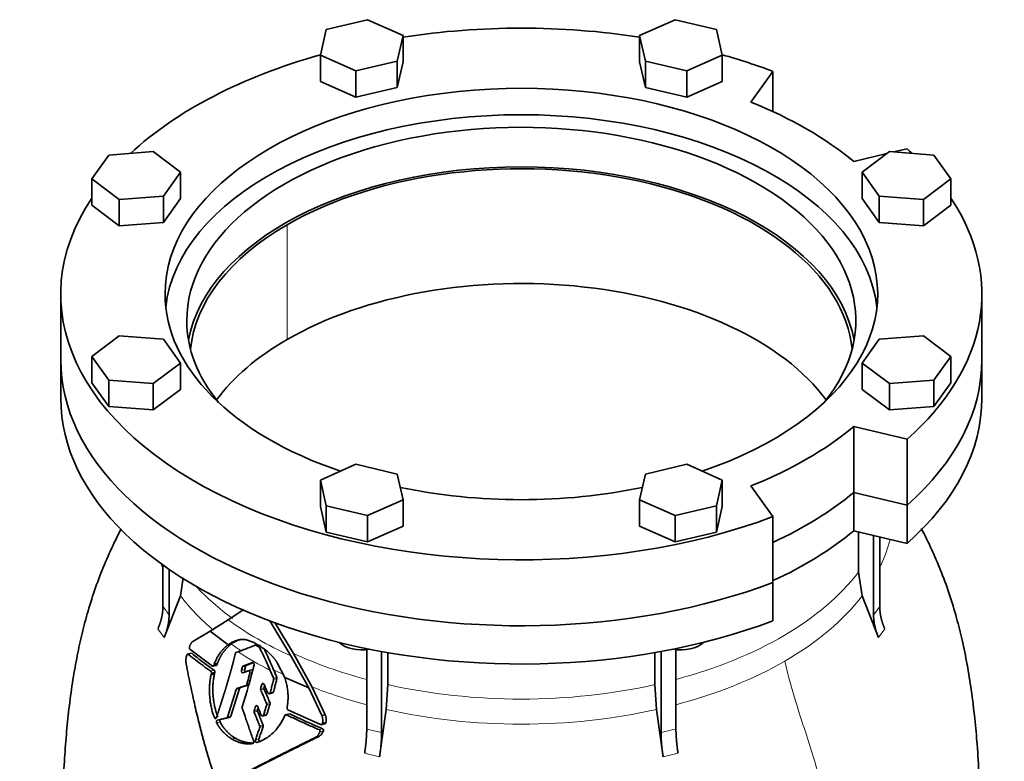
# Model space of a CAD drawing. Header units: millimetres. Extents: x 321 to 1213, y -1919 to 1672.
# Tile 10 of 29: x 908 to 1213, y -732 to -502. Entities that reach past the tile are written whole.
import ezdxf

# ---------------------------------------------------------------- set-up
doc = ezdxf.new("R2010")
doc.units = ezdxf.units.MM
doc.layers.add('VSI344-454_FLANG', color=7, linetype='Continuous')
doc.layers.add('VSI344-454_TESTA', color=7, linetype='Continuous')

# ---------------------------------------------------------------- blocks, each defined once
blk = doc.blocks.new('SE4')
at = {"layer": 'VSI344-454_FLANG', "color": 7, "linetype": 'Continuous', "lineweight": 35}
for p, q in [((1015.93, -502.03), (1003.13, -505.09)), ((1026.92, -506.9), (1015.93, -502.03)), ((1111.04, -502.03), (1100.05, -506.9)), ((1123.84, -505.09), (1111.04, -502.03)), ((1003.13, -505.09), (1001.32, -513.02)), ((1125.65, -513.02), (1123.84, -505.09)), ((1025.11, -514.83), (1026.92, -506.9)), ((1026.92, -506.9), (1026.92, -515.06)), ((1100.05, -506.9), (1100.05, -515.06)), ((1100.05, -506.9), (1101.86, -514.83)), ((1001.32, -513.02), (1001.32, -521.18)), ((1001.32, -513.02), (1012.31, -517.89)), ((1012.31, -517.89), (1025.11, -514.83)), ((1025.11, -514.83), (1025.11, -522.99)), ((1101.86, -514.83), (1101.86, -522.99)), ((1101.86, -514.83), (1114.66, -517.89)), ((1114.66, -517.89), (1125.65, -513.02)), ((1125.65, -513.02), (1125.65, -521.18)), ((1012.31, -517.89), (1012.31, -526.05)), ((1025.11, -522.99), (1026.92, -515.06)), ((1100.05, -515.06), (1101.86, -522.99)), ((1114.66, -517.89), (1114.66, -526.05)), ((1134.52, -527.55), (1141.35, -518.03)), ((1141.35, -518.03), (1141.35, -530.48)), ((1001.32, -521.18), (1012.31, -526.05)), ((1012.31, -526.05), (1025.11, -522.99)), ((1101.86, -522.99), (1114.66, -526.05)), ((1114.66, -526.05), (1125.65, -521.18)), ((1182.83, -541.98), (1178.66, -542.97)), ((935.87, -543.92), (930.57, -551.31)), ((949.61, -542.87), (935.87, -543.92)), ((958.04, -549.22), (949.61, -542.87)), ((1176.56, -543.47), (1166.34, -545.92)), ((1177.36, -542.87), (1168.93, -549.22)), ((1191.1, -543.92), (1177.36, -542.87)), ((1196.4, -551.31), (1191.1, -543.92)), ((930.57, -551.31), (930.57, -559.47)), ((930.57, -551.31), (939, -557.66)), ((952.74, -556.61), (958.04, -549.22)), ((958.04, -549.22), (958.04, -557.39)), ((1168.93, -549.22), (1168.93, -557.39)), ((1168.93, -549.22), (1174.23, -556.61)), ((1187.97, -557.66), (1196.4, -551.31)), ((1196.4, -551.31), (1196.4, -559.47)), ((939, -557.66), (952.74, -556.61)), ((952.74, -556.61), (952.74, -564.78)), ((952.74, -564.78), (958.04, -557.39)), ((1168.93, -557.39), (1174.23, -564.78)), ((1174.23, -556.61), (1174.23, -564.78)), ((1174.23, -556.61), (1187.97, -557.66)), ((930.57, -559.47), (939, -565.82)), ((939, -557.66), (939, -565.82)), ((1187.97, -557.66), (1187.97, -565.82)), ((1187.97, -565.82), (1196.4, -559.47)), ((939, -565.82), (952.74, -564.78)), ((1174.23, -564.78), (1187.97, -565.82)), ((920.98, -586.93), (920.98, -607.34)), ((1205.98, -607.34), (1205.98, -586.93)), ((939, -599.88), (930.57, -606.22)), ((952.74, -600.92), (939, -599.88)), ((1187.97, -599.88), (1174.23, -600.92)), ((1196.4, -606.22), (1187.97, -599.88)), ((958.04, -608.31), (952.74, -600.92)), ((1174.23, -600.92), (1168.93, -608.31)), ((930.57, -606.22), (930.57, -614.39)), ((930.57, -606.22), (935.87, -613.62)), ((1191.1, -613.62), (1196.4, -606.22)), ((1196.4, -606.22), (1196.4, -614.39)), ((949.61, -614.66), (958.04, -608.31)), ((958.04, -608.31), (958.04, -616.48)), ((1168.93, -608.31), (1168.93, -616.48)), ((1168.93, -608.31), (1177.36, -614.66)), ((930.57, -614.39), (935.87, -621.78)), ((935.87, -613.62), (935.87, -621.78)), ((935.87, -613.62), (949.61, -614.66)), ((949.61, -614.66), (949.61, -622.82)), ((1177.36, -614.66), (1191.1, -613.62)), ((1177.36, -614.66), (1177.36, -622.82)), ((1191.1, -613.62), (1191.1, -621.78)), ((1191.1, -621.78), (1196.4, -614.39)), ((949.61, -622.82), (958.04, -616.48)), ((1168.93, -616.48), (1177.36, -622.82)), ((935.87, -621.78), (949.61, -622.82)), ((1177.36, -622.82), (1191.1, -621.78)), ((1166.34, -627.94), (1182.83, -631.89)), ((1166.34, -648.36), (1166.34, -627.94)), ((1182.83, -631.89), (1182.83, -652.3)), ((1012.31, -639.64), (1001.32, -644.51)), ((1025.11, -642.71), (1012.31, -639.64)), ((1114.66, -639.64), (1101.86, -642.71)), ((1125.65, -644.51), (1114.66, -639.64)), ((1026.92, -650.64), (1025.11, -642.71)), ((1101.86, -642.71), (1100.05, -650.64)), ((1001.32, -644.51), (1001.32, -652.68)), ((1001.32, -644.51), (1003.13, -652.45)), ((1123.84, -652.45), (1125.65, -644.51)), ((1125.65, -644.51), (1125.65, -652.68)), ((1141.35, -655.84), (1134.52, -646.31)), ((1166.34, -648.36), (1182.83, -652.3)), ((1015.93, -655.51), (1026.92, -650.64)), ((1026.92, -650.64), (1026.92, -658.8)), ((1100.05, -650.64), (1100.05, -658.8)), ((1100.05, -650.64), (1111.04, -655.51)), ((1001.32, -652.68), (1003.13, -660.61)), ((1003.13, -652.45), (1003.13, -660.61)), ((1003.13, -652.45), (1015.93, -655.51)), ((1111.04, -655.51), (1123.84, -652.45)), ((1123.84, -652.45), (1123.84, -660.61)), ((1123.84, -660.61), (1125.65, -652.68)), ((1015.93, -655.51), (1015.93, -663.67)), ((1111.04, -655.51), (1111.04, -663.67)), ((1141.35, -655.84), (1141.35, -676.25)), ((1003.13, -660.61), (1015.93, -663.67)), ((1015.93, -663.67), (1026.92, -658.8)), ((1100.05, -658.8), (1111.04, -663.67)), ((1111.04, -663.67), (1123.84, -660.61))]:
    blk.add_line(p, q, dxfattribs=at)
for centre, major_axis, start_param, end_param in [((1063.48, -586.93), (142.5, 0), 1.311301, 1.830292), ((1063.48, -586.93), (142.5, 0), 2.022017, 2.584178), ((1063.48, -586.93), (142.5, 0), 0.992709, 1.119576), ((1063.48, -586.93), (-110.25, 0), 2.103318, 6.283185), ((1063.48, -586.93), (125, 0), 0.604412, 0.966385), ((1063.48, -595.1), (110.25, 0), 0.064181, 3.077412), ((1063.48, -595.1), (-103.5, 0), 2.703137, 6.283185), ((1063.48, -586.93), (-142.5, 0), 3.699007, 3.71968), ((1063.48, -607.34), (103.5, 0), 0.102659, 3.038933), ((1063.48, -586.93), (142.5, 0), 2.772791, 5.290477), ((1063.48, -586.93), (-142.5, 0), 2.563505, 3.510394), ((1063.48, -586.93), (-110.25, 0), 0, 1.038274), ((1063.48, -595.1), (-103.5, 0), 0, 0.438456), ((1063.48, -607.34), (142.5, 0), 3.141593, 5.290477), ((1063.48, -607.34), (-142.5, 0), 2.563505, 3.141593), ((1063.48, -586.93), (125, 0), 5.316801, 5.678774), ((1063.48, -586.93), (-110.25, 0), 1.224323, 1.91727), ((1063.48, -607.34), (125, 0), 5.384862, 5.678774)]:
    blk.add_ellipse(centre, major_axis=major_axis, ratio=0.57735, start_param=start_param, end_param=end_param, dxfattribs=at)
at = {"layer": 'VSI344-454_TESTA', "color": 4, "linetype": 'Continuous', "lineweight": 9}
for p, q in [((991.01, -601.02), (991.01, -565.5)), ((1172.47, -686.29), (1174.38, -683.62)), ((951.02, -690.57), (952.94, -693.24)), ((1174.03, -693.24), (1175.95, -690.57)), ((960.43, -698.42), (961.49, -698.14)), ((967.43, -703.68), (968.47, -703.4)), ((977.91, -703.17), (976.89, -703.45)), ((978.18, -702.15), (977.15, -702.42)), ((979.5, -704.24), (980.15, -704.07)), ((986.8, -705.84), (987.83, -705.57)), ((986.84, -706.22), (987.86, -705.95)), ((976.26, -709.05), (975.22, -709.33)), ((978.3, -708.09), (979.33, -707.81)), ((978.53, -707.81), (979.56, -707.53)), ((983.87, -708.78), (982.84, -709.06)), ((983.9, -709.2), (982.87, -709.47)), ((983.79, -707.62), (983.19, -707.78)), ((985.76, -710.36), (986.79, -710.08)), ((981.85, -715.63), (980.81, -715.91)), ((981.87, -714.45), (981.21, -714.63)), ((984.66, -713.66), (985.7, -713.39)), ((984.69, -714.08), (985.72, -713.8)), ((969.56, -717.76), (968.52, -718.04)), ((972.54, -717.9), (973.58, -717.62)), ((981.87, -716.05), (980.83, -716.32)), ((983.72, -717.25), (984.76, -716.97)), ((990.81, -717.17), (991.85, -716.89)), ((970.25, -719.34), (969.21, -719.62)), ((982.52, -720.61), (983.56, -720.33)), ((982.53, -721.02), (983.57, -720.74)), ((1000.89, -721.75), (1001.96, -721.47)), ((1015.64, -721.58), (1020.25, -722.69)), ((975.09, -724.44), (974.05, -724.72)), ((982.28, -724.75), (981.24, -725.02)), ((1001.17, -722.44), (1002.23, -722.15)), ((1014.99, -729.07), (1019.61, -730.17)), ((1107.36, -730.17), (1111.98, -729.07))]:
    blk.add_line(p, q, dxfattribs=at)
at = {"layer": 'VSI344-454_TESTA', "color": 7, "linetype": 'Continuous', "lineweight": 35}
for p, q in [((920.98, -607.34), (920.98, -619.18)), ((1205.98, -619.18), (1205.98, -607.34)), ((1182.83, -652.3), (1166.34, -648.36)), ((1166.34, -648.36), (1166.34, -660.2)), ((1182.83, -652.3), (1182.83, -664.14)), ((1182.83, -664.14), (1166.34, -660.2)), ((1167.82, -660.55), (1167.82, -673)), ((1172.47, -661.66), (1172.47, -686.29)), ((1174.38, -662.12), (1174.38, -683.62)), ((952.59, -670.69), (952.59, -683.62)), ((954.5, -672.16), (954.5, -686.29)), ((1167.82, -673), (1168.99, -680.31)), ((957.98, -680.31), (958.86, -674.76)), ((1141.35, -688.09), (1141.35, -676.25)), ((957.98, -680.31), (952.94, -693.24)), ((1174.03, -693.24), (1168.99, -680.31)), ((972.78, -687.76), (977.63, -684.58)), ((967.24, -691.27), (972.78, -687.76)), ((985.68, -688.07), (992.2, -698.95)), ((961.88, -694.43), (967.24, -691.27)), ((967.24, -691.27), (972.73, -695.52)), ((992.97, -698.2), (987.2, -688.56)), ((967.9, -702.1), (960.93, -696.86)), ((1015.64, -696.92), (1015.64, -721.58)), ((1020.26, -697.49), (1020.25, -722.69)), ((1106.71, -697.47), (1106.71, -722.69)), ((1111.33, -696.92), (1111.33, -721.58)), ((961.33, -698.09), (960.13, -698.41)), ((975.19, -697.93), (975.87, -697.67)), ((992.2, -698.95), (997.71, -708.82)), ((998.77, -708.58), (992.97, -698.2)), ((1022.18, -697.92), (1022.18, -707.83)), ((1104.79, -697.92), (1104.79, -707.83)), ((968.05, -702.16), (969.26, -701.83)), ((968.47, -701.48), (968.33, -701.88)), ((968.33, -701.88), (969.37, -701.6)), ((969.51, -701.2), (968.47, -701.48)), ((969.37, -701.6), (969.51, -701.2)), ((977.35, -704.14), (979.02, -703.55)), ((980.27, -700.97), (977.36, -702.15)), ((978.39, -701.87), (977.36, -702.15)), ((978.39, -701.87), (980.38, -701.07)), ((980.13, -703.26), (978.9, -703.59)), ((990.31, -705.65), (987.97, -701.04)), ((967.61, -704.33), (967.5, -704.77)), ((968.54, -704.49), (967.5, -704.77)), ((967.61, -704.33), (968.65, -704.06)), ((968.54, -704.49), (968.65, -704.05)), ((990.31, -705.65), (997.71, -708.82)), ((975.22, -709.33), (972.54, -717.9)), ((973.58, -717.62), (976.26, -709.05)), ((976.5, -708.77), (975.46, -709.05)), ((997.71, -708.82), (1001.77, -717.43)), ((1002.83, -717.15), (998.77, -708.58)), ((1021.7, -715.53), (1022.18, -707.83)), ((1104.79, -707.83), (1105.27, -715.53)), ((985.44, -710.66), (986.64, -710.34)), ((1001.37, -720.17), (991.28, -715.6)), ((1021.7, -715.53), (1019.61, -730.17)), ((1107.36, -730.17), (1105.27, -715.53)), ((972.27, -718.19), (973.38, -717.89)), ((983.4, -717.55), (984.61, -717.23)), ((991.66, -716.85), (990.43, -717.18)), ((1002.83, -717.15), (1001.78, -717.43)), ((1001.54, -720.22), (1002.9, -719.85)), ((1001.95, -719.84), (1003.01, -719.55)), ((1000.79, -723.9), (999.73, -724.19))]:
    blk.add_line(p, q, dxfattribs=at)
for centre, major_axis, start_param, end_param in [((1063.48, -607.34), (-102.5, 0), 3.197731, 5.497787), ((1063.48, -607.34), (102.5, 0), 2.356194, 3.085455), ((1063.48, -642.86), (-102.5, 0), 3.543769, 5.497787), ((1063.48, -642.86), (102.5, 0), 2.356194, 2.739416), ((1063.48, -607.34), (142.5, 0), 3.141593, 5.290477), ((1063.48, -607.34), (-142.5, 0), 2.563505, 3.141593), ((1063.48, -619.18), (142.5, 0), 3.141593, 5.290477), ((1063.48, -619.18), (-142.5, 0), 2.563505, 3.141593), ((1063.48, -607.34), (125, 0), 5.384862, 5.678774), ((1063.48, -619.18), (125, 0), 5.384862, 5.678774), ((1014.12, -692.48), (-8, 0), 0.514148, 1.885753), ((1112.85, -692.48), (-8, 0), 1.255839, 2.627445)]:
    blk.add_ellipse(centre, major_axis=major_axis, ratio=0.57735, start_param=start_param, end_param=end_param, dxfattribs=at)
at = {"layer": 'VSI344-454_TESTA', "color": 4, "linetype": 'Continuous', "lineweight": 9}
for centre, major_axis, start_param, end_param in [((1063.48, -653.51), (-115.26, 0), 2.876084, 3.000264), ((1063.48, -653.51), (115.26, 0), 3.398645, 3.417526), ((1063.48, -646.48), (114, 0), 5.145858, 5.868555), ((1063.48, -646.48), (-114, 0), 0.490111, 0.669286), ((1063.48, -653.51), (-115.26, 0), 0.41439, 0.598473), ((1063.48, -653.51), (115.26, 0), 5.497787, 5.868795), ((1063.48, -646.48), (-115.5, 0), 0.667535, 0.905636), ((1063.48, -653.51), (-115.26, 0), 0.678203, 0.720353), ((1063.48, -653.16), (-116.7, 0), 0.721598, 0.842309), ((1063.48, -646.48), (-114, 0), 0.90392, 1.136958), ((1063.48, -653.51), (115.26, 0), 5.140995, 5.497787), ((1063.48, -653.51), (-115.26, 0), 0.843396, 0.877131), ((1063.48, -653.51), (-115.26, 0), 0.974671, 1.142691), ((1063.48, -646.48), (114, 0), 4.341621, 5.083156), ((1063.48, -653.51), (-115.26, 0), 1.199788, 1.941804)]:
    blk.add_ellipse(centre, major_axis=major_axis, ratio=0.57735, start_param=start_param, end_param=end_param, dxfattribs=at)
at = {"layer": 'VSI344-454_TESTA', "color": 7, "linetype": 'Continuous', "lineweight": 35}
for points, degree, knots in [([(939.67, -659.58), (938.94, -660.99), (937.13, -664.63), (934.41, -670.69), (931.69, -677.76), (929.41, -684.89), (927.55, -691.95), (926, -699.01), (924.67, -706.5), (923.59, -714.33), (922.74, -722.48), (922.11, -730.69), (921.7, -738.57), (921.45, -745.84), (921.32, -751.8), (921.23, -756.42), (921.16, -760.61), (921.13, -763.48), (921.13, -764.89), (921.13, -764.9)], 3, [0.268791, 0.268791, 0.268791, 0.268791, 0.2994064, 0.3474862, 0.3962155, 0.4453554, 0.4911751, 0.5367529, 0.585889, 0.6400119, 0.6937793, 0.7514987, 0.8111551, 0.8598626, 0.9065194, 0.9430644, 0.9702522, 0.9998582, 1, 1, 1, 1]), ([(1205.83, -764.94), (1205.83, -763.86), (1205.83, -761.55), (1205.76, -757.79), (1205.69, -753.92), (1205.59, -748.99), (1205.43, -742.85), (1205.11, -735.03), (1204.6, -726.91), (1203.81, -718.13), (1202.8, -709.85), (1201.49, -701.7), (1199.97, -694.27), (1198.14, -686.93), (1195.93, -679.63), (1193.31, -672.52), (1190.42, -665.84), (1188.37, -661.66), (1187.3, -659.58), (1187.27, -659.53)], 3, [0, 0, 0, 0, 0.0197175, 0.0499341, 0.078512, 0.1125501, 0.1619145, 0.2122512, 0.2776217, 0.3327138, 0.3923564, 0.4445103, 0.4950819, 0.5398793, 0.5902485, 0.6413228, 0.6856582, 0.7299754, 0.7309332, 0.7309332, 0.7309332, 0.7309332]), ([(951.02, -690.57), (951.8, -688.83), (952.19, -687.07), (952.59, -685.32), (952.59, -683.62)], 2, [0, 0, 0, 0.500132, 0.500132, 1, 1, 1]), ([(1174.38, -683.62), (1174.38, -685.31), (1174.78, -687.08), (1175.17, -688.84), (1175.95, -690.57)], 2, [0, 0, 0, 0.5, 0.5, 1, 1, 1]), ([(954.5, -686.29), (954.5, -687.98), (954.1, -689.74), (953.71, -691.5), (952.94, -693.24)], 2, [0, 0, 0, 0.499868, 0.499868, 1, 1, 1]), ([(1174.03, -693.24), (1173.26, -691.5), (1172.87, -689.74), (1172.47, -687.98), (1172.47, -686.29)], 2, [0, 0, 0, 0.5, 0.5, 1, 1, 1]), ([(960.81, -696.13), (960.84, -696.05), (960.9, -695.88), (961, -695.65), (961.09, -695.44), (961.19, -695.25), (961.3, -695.06), (961.42, -694.86), (961.57, -694.68), (961.72, -694.53), (961.83, -694.46), (961.88, -694.43)], 3, [0, 0, 0, 0, 0.117532, 0.229212, 0.33436, 0.43261, 0.523843, 0.650327, 0.771212, 0.88734, 1, 1, 1, 1]), ([(978.47, -693.96), (978.4, -693.94), (978.24, -693.92), (978.01, -693.89), (977.76, -693.87), (977.5, -693.86), (977.23, -693.86), (976.94, -693.87), (976.59, -693.9), (976.2, -693.96), (975.81, -694.04), (975.3, -694.17), (974.73, -694.37), (974.1, -694.66), (973.59, -694.95), (973.15, -695.22), (972.87, -695.42), (972.73, -695.52)], 3, [0, 0, 0, 0, 0.035469, 0.073247, 0.113368, 0.155868, 0.200777, 0.248126, 0.301729, 0.376079, 0.45126, 0.504147, 0.640653, 0.757772, 0.842597, 0.92337, 1, 1, 1, 1]), ([(973.73, -695.27), (973.8, -695.22), (973.93, -695.11), (974.14, -694.97), (974.36, -694.83), (974.59, -694.69), (974.82, -694.56), (975.19, -694.36), (975.74, -694.1), (976.27, -693.92), (976.57, -693.83), (976.62, -693.82)], 3, [0, 0, 0, 0, 0.0378546, 0.0767734, 0.1167484, 0.1577691, 0.1998227, 0.242894, 0.3598598, 0.4967717, 0.5211872, 0.5211872, 0.5211872, 0.5211872]), ([(987.97, -701.04), (987.91, -700.95), (987.8, -700.77), (987.62, -700.53), (987.45, -700.29), (987.29, -700.08), (987.14, -699.89), (986.99, -699.71), (986.85, -699.55), (986.73, -699.4), (986.61, -699.27), (986.51, -699.15), (986.41, -699.05), (986.33, -698.96), (986.26, -698.89), (985.96, -698.57), (985.42, -698.04), (984.64, -697.36), (983.69, -696.61), (982.56, -695.84), (981.5, -695.22), (980.7, -694.82), (980.15, -694.57), (979.6, -694.34), (979.03, -694.13), (978.66, -694.01), (978.47, -693.96)], 3, [0, 0, 0, 0, 0.023408, 0.045495, 0.066267, 0.08573, 0.103886, 0.120734, 0.136272, 0.150498, 0.163408, 0.175, 0.185269, 0.194211, 0.201824, 0.208105, 0.293106, 0.373501, 0.449142, 0.581205, 0.713645, 0.768118, 0.824122, 0.881537, 0.94022, 1, 1, 1, 1]), ([(960.81, -696.13), (960.8, -696.15), (960.78, -696.2), (960.77, -696.26), (960.76, -696.33), (960.76, -696.4), (960.76, -696.47), (960.77, -696.56), (960.8, -696.67), (960.85, -696.79), (960.9, -696.83), (960.93, -696.86)], 3, [0, 0, 0, 0, 0.084422, 0.165946, 0.246194, 0.32687, 0.409652, 0.496096, 0.666594, 0.830213, 1, 1, 1, 1]), ([(972.73, -695.52), (972.64, -695.58), (972.48, -695.71), (972.23, -695.91), (971.99, -696.11), (971.76, -696.33), (971.53, -696.54), (971.31, -696.77), (971.1, -696.99), (970.9, -697.23), (970.7, -697.46), (970.51, -697.7), (970.28, -698.01), (970.01, -698.39), (969.71, -698.86), (969.42, -699.35), (969.15, -699.86), (968.91, -700.38), (968.68, -700.92), (968.54, -701.29), (968.47, -701.47)], 3, [0, 0, 0, 0, 0.048918, 0.097127, 0.144611, 0.191357, 0.237355, 0.282595, 0.327071, 0.370778, 0.413715, 0.455879, 0.497274, 0.57131, 0.644563, 0.717042, 0.788771, 0.859795, 0.930177, 1, 1, 1, 1]), ([(969.51, -701.2), (969.54, -701.1), (969.61, -700.92), (969.72, -700.64), (969.83, -700.37), (969.94, -700.1), (970.07, -699.84), (970.19, -699.58), (970.32, -699.33), (970.46, -699.08), (970.6, -698.83), (970.74, -698.59), (970.89, -698.35), (971.04, -698.12), (971.2, -697.89), (971.42, -697.59), (971.7, -697.22), (972.06, -696.8), (972.44, -696.39), (972.85, -695.99), (973.28, -695.61), (973.58, -695.38), (973.73, -695.27)], 3, [0, 0, 0, 0, 0.035015, 0.070162, 0.105454, 0.140901, 0.176515, 0.212303, 0.248274, 0.284432, 0.320783, 0.357331, 0.394079, 0.431028, 0.468179, 0.50553, 0.581583, 0.660209, 0.741403, 0.825137, 0.911361, 1, 1, 1, 1]), ([(982.53, -696.44), (982.52, -696.42), (982.5, -696.38), (982.46, -696.33), (982.42, -696.27), (982.36, -696.21), (982.31, -696.19), (982.29, -696.17)], 3, [0, 0, 0, 0, 0.168351, 0.334942, 0.502689, 0.751512, 1, 1, 1, 1]), ([(986.84, -703.22), (986.51, -702.43), (985.83, -700.87), (984.83, -698.71), (984.16, -697.34), (983.87, -696.75)], 3, [0, 0, 0, 0, 0.3333333, 0.6666667, 0.9158048, 0.9158048, 0.9158048, 0.9158048]), ([(959.78, -701.42), (959.76, -701.3), (959.73, -701.08), (959.69, -700.74), (959.67, -700.39), (959.68, -700.04), (959.73, -699.69), (959.84, -699.23), (959.94, -698.89), (960.01, -698.67)], 3, [0, 0, 0, 0, 0.128357, 0.246909, 0.365609, 0.495543, 0.61697, 0.739244, 1, 1, 1, 1]), ([(960.43, -698.42), (960.41, -698.42), (960.39, -698.4), (960.35, -698.38), (960.3, -698.37), (960.25, -698.37), (960.19, -698.4), (960.13, -698.44), (960.08, -698.5), (960.04, -698.58), (960.02, -698.64), (960.01, -698.67)], 3, [0, 0, 0, 0, 0.08625, 0.171682, 0.257868, 0.382817, 0.507255, 0.630143, 0.752988, 0.876537, 1, 1, 1, 1]), ([(969.16, -718), (969.78, -716.11), (969.93, -715.62), (970.38, -714.24), (970.72, -713.16), (971.62, -710.34), (972.28, -708.13), (973.1, -705.44), (973.74, -703.08), (974.45, -700.51), (974.99, -698.2)], 2, [0, 0, 0, 0.125, 0.125, 0.25, 0.25, 0.5, 0.5, 0.75, 0.75, 1, 1, 1]), ([(975.19, -697.93), (975.18, -697.94), (975.15, -697.95), (975.1, -697.99), (975.06, -698.04), (975.02, -698.11), (975, -698.17), (974.99, -698.2)], 3, [0, 0, 0, 0, 0.16747, 0.33309, 0.500577, 0.750185, 1, 1, 1, 1]), ([(969.49, -739.08), (969.36, -738.7), (969.1, -737.94), (968.71, -736.8), (968.33, -735.65), (967.96, -734.49), (967.59, -733.33), (967.22, -732.16), (966.86, -730.99), (966.51, -729.8), (966.16, -728.61), (965.82, -727.42), (965.48, -726.22), (965.14, -725.01), (964.82, -723.79), (964.49, -722.57), (964.17, -721.34), (963.73, -719.58), (963.15, -717.24), (962.47, -714.3), (961.79, -711.24), (961.11, -708.07), (960.43, -704.78), (960, -702.55), (959.78, -701.42)], 3, [0, 0, 0, 0, 0.030328, 0.060804, 0.091429, 0.122206, 0.153136, 0.184222, 0.215465, 0.246867, 0.278431, 0.310158, 0.342051, 0.374109, 0.406337, 0.438735, 0.471305, 0.504049, 0.578996, 0.657008, 0.738102, 0.822291, 0.909586, 1, 1, 1, 1]), ([(967.61, -704.33), (967.61, -704.31), (967.62, -704.27), (967.63, -704.21), (967.63, -704.14), (967.63, -704.05), (967.61, -703.96), (967.58, -703.87), (967.54, -703.79), (967.49, -703.73), (967.45, -703.7), (967.43, -703.68)], 3, [0, 0, 0, 0, 0.083676, 0.167034, 0.251419, 0.376349, 0.501804, 0.626849, 0.751332, 0.876067, 1, 1, 1, 1]), ([(967.9, -702.1), (967.91, -702.11), (967.95, -702.13), (968, -702.15), (968.05, -702.15), (968.1, -702.15), (968.17, -702.12), (968.27, -702.04), (968.31, -701.94), (968.33, -701.88)], 3, [0, 0, 0, 0, 0.103611, 0.203327, 0.301591, 0.400957, 0.503894, 0.751518, 1, 1, 1, 1]), ([(968.47, -703.4), (968.49, -703.41), (968.51, -703.43), (968.55, -703.47), (968.58, -703.52), (968.62, -703.59), (968.65, -703.68), (968.67, -703.77), (968.68, -703.87), (968.67, -703.96), (968.66, -704.02), (968.65, -704.06)], 3, [0, 0, 0, 0, 0.082749, 0.16522, 0.248732, 0.373164, 0.49838, 0.623857, 0.748892, 0.874795, 1, 1, 1, 1]), ([(969.37, -701.61), (969.37, -701.62), (969.35, -701.66), (969.33, -701.71), (969.29, -701.76), (969.25, -701.81), (969.19, -701.85), (969.13, -701.87), (969.06, -701.87), (969, -701.86), (968.96, -701.84), (968.94, -701.82)], 3, [0, 0, 0, 0, 0.083986, 0.167509, 0.251959, 0.376203, 0.500583, 0.624697, 0.748972, 0.874639, 1, 1, 1, 1]), ([(977.35, -704.14), (977.31, -704.15), (977.25, -704.16), (977.11, -704.13), (976.96, -703.99), (976.87, -703.77), (976.86, -703.58), (976.88, -703.49), (976.89, -703.45)], 3, [0, 0, 0, 0, 0.124721, 0.24865, 0.50038, 0.748839, 0.874692, 1, 1, 1, 1]), ([(977.15, -702.42), (977.16, -702.4), (977.17, -702.36), (977.2, -702.3), (977.24, -702.24), (977.29, -702.19), (977.34, -702.16), (977.36, -702.15)], 3, [0, 0, 0, 0, 0.167832, 0.333794, 0.501453, 0.750788, 1, 1, 1, 1]), ([(977.91, -703.17), (977.91, -703.22), (977.89, -703.3), (977.9, -703.45), (977.94, -703.58), (978, -703.7), (978.08, -703.8), (978.18, -703.86), (978.28, -703.89), (978.34, -703.87), (978.38, -703.86)], 3, [0, 0, 0, 0, 0.12575, 0.251408, 0.377042, 0.502526, 0.627755, 0.752499, 0.8765, 1, 1, 1, 1]), ([(978.39, -701.87), (978.37, -701.88), (978.34, -701.9), (978.3, -701.93), (978.25, -701.98), (978.21, -702.05), (978.19, -702.12), (978.18, -702.15)], 3, [0, 0, 0, 0, 0.166832, 0.332012, 0.499081, 0.749367, 1, 1, 1, 1]), ([(979.5, -704.24), (979.51, -704.22), (979.52, -704.18), (979.52, -704.09), (979.51, -703.97), (979.48, -703.83), (979.41, -703.71), (979.33, -703.62), (979.23, -703.56), (979.14, -703.54), (979.07, -703.54), (979.04, -703.55), (979.02, -703.55)], 3, [0, 0, 0, 0, 0.062709, 0.125843, 0.25116, 0.376322, 0.501352, 0.626278, 0.751007, 0.875429, 0.937895, 1, 1, 1, 1]), ([(980.05, -703.28), (980.07, -703.27), (980.1, -703.26), (980.15, -703.26), (980.2, -703.27), (980.27, -703.29), (980.31, -703.32), (980.34, -703.34)], 3, [0, 0, 0, 0, 0.0629499, 0.1246998, 0.186508, 0.2496293, 0.3551818, 0.3551818, 0.3551818, 0.3551818]), ([(980.27, -700.97), (980.29, -700.97), (980.32, -700.96), (980.39, -700.95), (980.47, -700.97), (980.57, -701.03), (980.66, -701.12), (980.73, -701.24), (980.78, -701.38), (980.79, -701.49), (980.78, -701.59), (980.77, -701.63), (980.77, -701.65)], 3, [0, 0, 0, 0, 0.062353, 0.125158, 0.24996, 0.374797, 0.499677, 0.624614, 0.749589, 0.874588, 0.937494, 1, 1, 1, 1]), ([(967.5, -704.77), (967.47, -704.87), (967.42, -705.08), (967.36, -705.4), (967.29, -705.74), (967.23, -706.08), (967.18, -706.43), (967.13, -706.8), (967.09, -707.17), (967.01, -707.92), (966.95, -709.19), (966.99, -711.09), (967.19, -712.94), (967.45, -714.4), (967.67, -715.36), (967.86, -716.09), (968.07, -716.78), (968.28, -717.43), (968.44, -717.84), (968.52, -718.04)], 3, [0, 0, 0, 0, 0.02404, 0.048658, 0.073865, 0.099671, 0.126085, 0.153117, 0.180776, 0.209067, 0.318208, 0.459143, 0.624041, 0.727727, 0.787472, 0.844618, 0.899108, 0.950908, 1, 1, 1, 1]), ([(969.56, -717.76), (969.51, -717.64), (969.42, -717.41), (969.3, -717.05), (969.17, -716.68), (969.05, -716.29), (968.93, -715.89), (968.81, -715.47), (968.7, -715.03), (968.57, -714.48), (968.43, -713.78), (968.3, -713), (968.18, -712.14), (968.09, -711.25), (968.03, -710.35), (968.01, -709.48), (968.01, -708.67), (968.05, -707.85), (968.11, -707.09), (968.19, -706.38), (968.29, -705.71), (968.4, -705.08), (968.5, -704.68), (968.54, -704.49)], 3, [0, 0, 0, 0, 0.02826, 0.057418, 0.087472, 0.118419, 0.150254, 0.182969, 0.216554, 0.250998, 0.310069, 0.375912, 0.427432, 0.500644, 0.573156, 0.625373, 0.691441, 0.750209, 0.805071, 0.857422, 0.907318, 0.95482, 1, 1, 1, 1]), ([(986.84, -706.22), (986.84, -706.2), (986.85, -706.16), (986.85, -706.1), (986.85, -706.02), (986.84, -705.94), (986.81, -705.88), (986.8, -705.84)], 3, [0, 0, 0, 0, 0.167837, 0.334108, 0.5018, 0.750897, 1, 1, 1, 1]), ([(987.83, -705.57), (987.84, -705.59), (987.85, -705.63), (987.87, -705.69), (987.88, -705.77), (987.88, -705.86), (987.87, -705.92), (987.86, -705.95)], 3, [0, 0, 0, 0, 0.166639, 0.331867, 0.498628, 0.749157, 1, 1, 1, 1]), ([(991, -715), (991.02, -714.87), (991.07, -714.61), (991.13, -714.21), (991.18, -713.81), (991.22, -713.4), (991.25, -713), (991.28, -712.6), (991.3, -712.2), (991.3, -711.79), (991.3, -711.39), (991.29, -710.99), (991.27, -710.58), (991.24, -710.07), (991.18, -709.45), (991.07, -708.7), (990.93, -707.95), (990.76, -707.19), (990.56, -706.42), (990.39, -705.91), (990.31, -705.65)], 3, [0, 0, 0, 0, 0.0436, 0.087048, 0.130354, 0.173526, 0.216573, 0.259505, 0.302334, 0.345068, 0.38772, 0.4303, 0.472822, 0.515297, 0.592533, 0.671051, 0.750942, 0.832313, 0.915286, 1, 1, 1, 1]), ([(975.22, -709.33), (975.23, -709.31), (975.24, -709.28), (975.26, -709.23), (975.29, -709.19), (975.33, -709.14), (975.38, -709.08), (975.44, -709.06), (975.46, -709.05)], 3, [0, 0, 0, 0, 0.126744, 0.251719, 0.376563, 0.502917, 0.751732, 1, 1, 1, 1]), ([(976.5, -708.77), (976.48, -708.78), (976.46, -708.79), (976.42, -708.81), (976.38, -708.84), (976.34, -708.88), (976.29, -708.95), (976.27, -709.02), (976.26, -709.05)], 3, [0, 0, 0, 0, 0.124852, 0.248233, 0.371769, 0.49708, 0.748235, 1, 1, 1, 1]), ([(978.3, -708.09), (978.31, -708.08), (978.34, -708.07), (978.37, -708.05), (978.41, -708.02), (978.45, -707.98), (978.5, -707.91), (978.52, -707.84), (978.53, -707.81)], 3, [0, 0, 0, 0, 0.125329, 0.249125, 0.373003, 0.498576, 0.74923, 1, 1, 1, 1]), ([(982.87, -709.47), (982.86, -709.45), (982.84, -709.41), (982.83, -709.34), (982.82, -709.26), (982.82, -709.16), (982.83, -709.09), (982.84, -709.06)], 3, [0, 0, 0, 0, 0.164207, 0.326866, 0.491238, 0.745542, 1, 1, 1, 1]), ([(983.19, -707.78), (983.19, -707.76), (983.21, -707.72), (983.24, -707.66), (983.27, -707.61), (983.32, -707.55), (983.4, -707.5), (983.51, -707.48), (983.62, -707.5), (983.73, -707.55), (983.83, -707.65), (983.87, -707.73), (983.89, -707.77)], 3, [0, 0, 0, 0, 0.062966, 0.124796, 0.186784, 0.250209, 0.375117, 0.49931, 0.626183, 0.752696, 0.875851, 1, 1, 1, 1]), ([(983.87, -708.78), (983.86, -708.81), (983.85, -708.85), (983.85, -708.92), (983.85, -709), (983.86, -709.1), (983.89, -709.16), (983.9, -709.2)], 3, [0, 0, 0, 0, 0.167612, 0.333466, 0.500978, 0.750572, 1, 1, 1, 1]), ([(983.87, -708.78), (983.93, -708.57), (983.99, -708.35), (984.05, -708.13), (984.05, -708.13)], 3, [0, 0, 0, 0, 0.5, 0.5092743, 0.5092743, 0.5092743, 0.5092743]), ([(985.04, -710.37), (985.05, -710.39), (985.07, -710.44), (985.11, -710.49), (985.15, -710.54), (985.21, -710.6), (985.31, -710.65), (985.42, -710.66), (985.53, -710.64), (985.63, -710.58), (985.71, -710.48), (985.74, -710.4), (985.76, -710.36)], 3, [0, 0, 0, 0, 0.063279, 0.124964, 0.186389, 0.248902, 0.37582, 0.50344, 0.627237, 0.751955, 0.876448, 1, 1, 1, 1]), ([(986.79, -710.08), (986.78, -710.1), (986.77, -710.15), (986.74, -710.2), (986.7, -710.25), (986.65, -710.31), (986.59, -710.35), (986.55, -710.36), (986.54, -710.37)], 3, [0, 0, 0, 0, 0.0635375, 0.125825, 0.1881816, 0.2519239, 0.3777756, 0.4008667, 0.4008667, 0.4008667, 0.4008667]), ([(977.12, -714.7), (977.11, -714.72), (977.1, -714.76), (977.09, -714.82), (977.09, -714.9), (977.1, -715), (977.12, -715.06), (977.13, -715.09)], 3, [0, 0, 0, 0, 0.164621, 0.327709, 0.492135, 0.746371, 1, 1, 1, 1]), ([(980.83, -716.32), (980.82, -716.3), (980.81, -716.26), (980.79, -716.19), (980.79, -716.11), (980.79, -716.01), (980.81, -715.95), (980.81, -715.91)], 3, [0, 0, 0, 0, 0.16391, 0.326464, 0.490836, 0.745226, 1, 1, 1, 1]), ([(981.21, -714.63), (981.22, -714.61), (981.23, -714.56), (981.26, -714.5), (981.3, -714.45), (981.36, -714.39), (981.44, -714.34), (981.56, -714.32), (981.67, -714.34), (981.78, -714.4), (981.87, -714.49), (981.91, -714.58), (981.93, -714.62)], 3, [0, 0, 0, 0, 0.06381, 0.126263, 0.188678, 0.252375, 0.378548, 0.504124, 0.629235, 0.754264, 0.876896, 1, 1, 1, 1]), ([(981.85, -715.63), (981.85, -715.66), (981.83, -715.7), (981.82, -715.77), (981.82, -715.85), (981.83, -715.95), (981.86, -716.01), (981.87, -716.05)], 3, [0, 0, 0, 0, 0.168129, 0.334457, 0.502302, 0.751397, 1, 1, 1, 1]), ([(981.85, -715.63), (981.92, -715.42), (981.99, -715.19), (982.06, -714.97), (982.06, -714.95)], 3, [0, 0, 0, 0, 0.5, 0.5294176, 0.5294176, 0.5294176, 0.5294176]), ([(984.69, -714.08), (984.69, -714.05), (984.7, -714.01), (984.71, -713.94), (984.71, -713.86), (984.7, -713.76), (984.67, -713.7), (984.66, -713.66)], 3, [0, 0, 0, 0, 0.168526, 0.335046, 0.503023, 0.75174, 1, 1, 1, 1]), ([(985.7, -713.39), (985.7, -713.41), (985.72, -713.45), (985.74, -713.52), (985.75, -713.6), (985.75, -713.7), (985.73, -713.76), (985.72, -713.8)], 3, [0, 0, 0, 0, 0.163722, 0.326003, 0.490132, 0.74473, 1, 1, 1, 1]), ([(991, -715), (991, -715.03), (990.99, -715.07), (990.99, -715.15), (991, -715.22), (991.02, -715.29), (991.06, -715.39), (991.14, -715.52), (991.23, -715.57), (991.28, -715.6)], 3, [0, 0, 0, 0, 0.102907, 0.202298, 0.30042, 0.399604, 0.502115, 0.750474, 1, 1, 1, 1]), ([(969.16, -718), (969.16, -718.02), (969.14, -718.07), (969.11, -718.12), (969.08, -718.17), (969.03, -718.23), (968.95, -718.28), (968.85, -718.31), (968.75, -718.29), (968.65, -718.24), (968.57, -718.16), (968.53, -718.08), (968.52, -718.04)], 3, [0, 0, 0, 0, 0.063465, 0.12566, 0.187794, 0.251081, 0.375353, 0.499064, 0.623924, 0.748961, 0.873998, 1, 1, 1, 1]), ([(969.21, -719.62), (969.2, -719.6), (969.19, -719.56), (969.17, -719.5), (969.15, -719.44), (969.14, -719.36), (969.15, -719.25), (969.17, -719.12), (969.22, -719.01), (969.28, -718.92), (969.36, -718.86), (969.42, -718.84), (969.45, -718.83)], 3, [0, 0, 0, 0, 0.064055, 0.126997, 0.189862, 0.253688, 0.381042, 0.508557, 0.632366, 0.756188, 0.878525, 1, 1, 1, 1]), ([(970.49, -718.55), (970.48, -718.55), (970.45, -718.56), (970.4, -718.58), (970.36, -718.61), (970.31, -718.66), (970.26, -718.74), (970.21, -718.85), (970.19, -718.97), (970.19, -719.1), (970.2, -719.23), (970.24, -719.3), (970.25, -719.34)], 3, [0, 0, 0, 0, 0.062334, 0.123832, 0.185517, 0.248399, 0.372092, 0.496332, 0.621791, 0.747303, 0.873743, 1, 1, 1, 1]), ([(972.26, -718.19), (972.28, -718.19), (972.31, -718.18), (972.35, -718.16), (972.39, -718.13), (972.44, -718.08), (972.5, -718.01), (972.53, -717.93), (972.54, -717.9)], 3, [0, 0, 0, 0, 0.125105, 0.248501, 0.372119, 0.497878, 0.748605, 1, 1, 1, 1]), ([(973.58, -717.62), (973.57, -717.64), (973.56, -717.67), (973.53, -717.73), (973.5, -717.77), (973.46, -717.83), (973.39, -717.88), (973.33, -717.9), (973.3, -717.91)], 3, [0, 0, 0, 0, 0.12695, 0.251845, 0.376599, 0.503133, 0.751956, 1, 1, 1, 1]), ([(981.73, -725.71), (981.83, -725.68), (982.04, -725.61), (982.35, -725.5), (982.67, -725.38), (982.99, -725.24), (983.32, -725.09), (983.65, -724.92), (983.99, -724.74), (984.54, -724.43), (985.46, -723.82), (986.67, -722.81), (987.79, -721.6), (988.56, -720.56), (989.07, -719.78), (989.43, -719.17), (989.75, -718.57), (990.04, -717.98), (990.21, -717.58), (990.3, -717.39)], 3, [0, 0, 0, 0, 0.02808, 0.056914, 0.086499, 0.116828, 0.147901, 0.179717, 0.212275, 0.24558, 0.34117, 0.489344, 0.630554, 0.738356, 0.794536, 0.848778, 0.901099, 0.951507, 1, 1, 1, 1]), ([(982.99, -717.26), (983.01, -717.3), (983.05, -717.39), (983.18, -717.51), (983.37, -717.58), (983.56, -717.5), (983.67, -717.37), (983.71, -717.29), (983.72, -717.25)], 3, [0, 0, 0, 0, 0.123664, 0.246411, 0.497463, 0.746927, 0.873761, 1, 1, 1, 1]), ([(984.76, -716.97), (984.74, -717.01), (984.71, -717.1), (984.62, -717.2), (984.55, -717.24), (984.51, -717.25)], 3, [0, 0, 0, 0, 0.1272432, 0.2546818, 0.3930996, 0.3930996, 0.3930996, 0.3930996]), ([(990.81, -717.17), (990.8, -717.16), (990.76, -717.15), (990.71, -717.14), (990.65, -717.13), (990.59, -717.13), (990.51, -717.16), (990.44, -717.19), (990.38, -717.24), (990.33, -717.31), (990.31, -717.36), (990.3, -717.39)], 3, [0, 0, 0, 0, 0.082967, 0.165673, 0.249342, 0.373952, 0.499349, 0.624786, 0.749741, 0.875167, 1, 1, 1, 1]), ([(1001.77, -717.43), (1001.8, -717.49), (1001.84, -717.61), (1001.89, -717.8), (1001.94, -717.99), (1001.98, -718.19), (1002.01, -718.38), (1002.03, -718.59), (1002.04, -718.79), (1002.04, -719), (1002.04, -719.21), (1002.02, -719.42), (1001.99, -719.63), (1001.96, -719.77), (1001.95, -719.84)], 3, [0, 0, 0, 0, 0.077144, 0.155351, 0.234641, 0.315035, 0.39655, 0.479206, 0.563019, 0.648006, 0.734183, 0.821564, 0.910165, 1, 1, 1, 1]), ([(1003.02, -719.56), (1003.02, -719.49), (1003.05, -719.36), (1003.08, -719.17), (1003.09, -718.97), (1003.1, -718.78), (1003.1, -718.59), (1003.1, -718.4), (1003.08, -718.21), (1003.06, -718.02), (1003.03, -717.84), (1002.99, -717.66), (1002.94, -717.49), (1002.89, -717.32), (1002.85, -717.2), (1002.83, -717.15)], 3, [0, 0, 0, 0, 0.082904, 0.164766, 0.245597, 0.325409, 0.404213, 0.482023, 0.558851, 0.634711, 0.709616, 0.783583, 0.856625, 0.928759, 1, 1, 1, 1]), ([(969.21, -719.62), (969.26, -719.71), (969.36, -719.91), (969.52, -720.19), (969.68, -720.47), (969.85, -720.74), (970.02, -721), (970.2, -721.26), (970.38, -721.51), (970.57, -721.75), (970.77, -721.99), (970.96, -722.22), (971.24, -722.52), (971.6, -722.89), (972.06, -723.31), (972.53, -723.7), (973.02, -724.07), (973.53, -724.41), (973.87, -724.62), (974.05, -724.72)], 3, [0, 0, 0, 0, 0.042969, 0.08578, 0.128454, 0.171009, 0.21346, 0.255821, 0.298104, 0.340321, 0.382478, 0.424584, 0.466644, 0.554492, 0.642779, 0.731504, 0.820647, 0.910165, 1, 1, 1, 1]), ([(975.09, -724.44), (974.98, -724.38), (974.77, -724.26), (974.47, -724.06), (974.16, -723.86), (973.87, -723.64), (973.57, -723.42), (973.29, -723.19), (973.01, -722.95), (972.74, -722.7), (972.47, -722.44), (972.17, -722.12), (971.84, -721.75), (971.49, -721.32), (971.15, -720.86), (970.83, -720.38), (970.53, -719.87), (970.34, -719.52), (970.25, -719.34)], 3, [0, 0, 0, 0, 0.053778, 0.107467, 0.161052, 0.214521, 0.267863, 0.32107, 0.374136, 0.427059, 0.479838, 0.532477, 0.609792, 0.687269, 0.764953, 0.842909, 0.921222, 1, 1, 1, 1]), ([(982.53, -721.02), (982.54, -720.99), (982.55, -720.95), (982.56, -720.88), (982.56, -720.8), (982.55, -720.7), (982.53, -720.64), (982.52, -720.61)], 3, [0, 0, 0, 0, 0.168888, 0.335732, 0.503899, 0.752326, 1, 1, 1, 1]), ([(983.56, -720.33), (983.57, -720.35), (983.58, -720.39), (983.6, -720.46), (983.6, -720.54), (983.6, -720.64), (983.58, -720.7), (983.57, -720.74)], 3, [0, 0, 0, 0, 0.163463, 0.32566, 0.489804, 0.744457, 1, 1, 1, 1]), ([(1001.17, -722.44), (1001.18, -722.42), (1001.19, -722.38), (1001.2, -722.31), (1001.21, -722.23), (1001.2, -722.14), (1001.17, -722.04), (1001.12, -721.94), (1001.06, -721.86), (1000.98, -721.79), (1000.92, -721.77), (1000.89, -721.75)], 3, [0, 0, 0, 0, 0.08401, 0.16737, 0.251806, 0.374676, 0.49698, 0.619813, 0.743838, 0.872043, 1, 1, 1, 1]), ([(1001.37, -720.17), (1001.39, -720.18), (1001.43, -720.19), (1001.5, -720.2), (1001.56, -720.21), (1001.62, -720.2), (1001.68, -720.18), (1001.76, -720.14), (1001.84, -720.08), (1001.92, -719.97), (1001.94, -719.89), (1001.95, -719.84)], 3, [0, 0, 0, 0, 0.086868, 0.170562, 0.252673, 0.334884, 0.418871, 0.50621, 0.674735, 0.834793, 1, 1, 1, 1]), ([(1001.96, -721.47), (1001.98, -721.48), (1002.02, -721.49), (1002.07, -721.53), (1002.13, -721.59), (1002.19, -721.66), (1002.23, -721.75), (1002.26, -721.85), (1002.27, -721.95), (1002.26, -722.06), (1002.24, -722.12), (1002.23, -722.15)], 3, [0, 0, 0, 0, 0.085449, 0.170198, 0.255947, 0.379765, 0.502454, 0.624681, 0.747679, 0.874067, 1, 1, 1, 1]), ([(1003.02, -719.56), (1003.01, -719.58), (1003, -719.62), (1002.97, -719.68), (1002.94, -719.75), (1002.88, -719.81), (1002.8, -719.87), (1002.72, -719.91), (1002.62, -719.92), (1002.53, -719.92), (1002.46, -719.89), (1002.43, -719.88)], 3, [0, 0, 0, 0, 0.081418, 0.162667, 0.245387, 0.369019, 0.494297, 0.620472, 0.74628, 0.873568, 1, 1, 1, 1]), ([(1014.99, -729.07), (1015.31, -727.06), (1015.47, -725.17), (1015.64, -723.28), (1015.64, -721.58)], 2, [0, 0, 0, 0.500132, 0.500132, 1, 1, 1]), ([(1111.33, -721.58), (1111.33, -723.28), (1111.5, -725.17), (1111.66, -727.06), (1111.98, -729.07)], 2, [0, 0, 0, 0.499868, 0.499868, 1, 1, 1]), ([(999.73, -724.19), (995.56, -726.24), (992, -728.01), (987.96, -730.03), (984.42, -731.83), (982.5, -732.81), (980.69, -733.74), (978.8, -734.71), (976.98, -735.66), (973.34, -737.56), (970, -739.37)], 2, [0, 0, 0, 0.25, 0.25, 0.5, 0.5, 0.625, 0.625, 0.75, 0.75, 1, 1, 1]), ([(971.02, -739.09), (974.36, -737.29), (978.01, -735.39), (979.81, -734.45), (981.7, -733.48), (983.47, -732.56), (985.36, -731.6), (988.91, -729.8), (992.98, -727.77), (996.58, -725.97), (1000.79, -723.9)], 2, [0, 0, 0, 0.25, 0.25, 0.375, 0.375, 0.5, 0.5, 0.75, 0.75, 1, 1, 1]), ([(974.05, -724.72), (974.15, -724.78), (974.37, -724.9), (974.69, -725.07), (975.02, -725.23), (975.35, -725.37), (975.68, -725.51), (976.02, -725.63), (976.35, -725.75), (976.69, -725.85), (977.03, -725.93), (977.43, -726.02), (977.87, -726.1), (978.38, -726.15), (978.88, -726.18), (979.39, -726.17), (979.9, -726.13), (980.24, -726.08), (980.41, -726.05)], 3, [0, 0, 0, 0, 0.054166, 0.108282, 0.162323, 0.21627, 0.270104, 0.323807, 0.377367, 0.430771, 0.48401, 0.53708, 0.613609, 0.690347, 0.767307, 0.844527, 0.922063, 1, 1, 1, 1]), ([(980.62, -725.88), (980.53, -725.88), (980.36, -725.89), (980.09, -725.9), (979.81, -725.89), (979.54, -725.88), (979.27, -725.86), (979, -725.82), (978.72, -725.78), (978.45, -725.74), (978.18, -725.68), (977.92, -725.62), (977.65, -725.54), (977.38, -725.46), (977.12, -725.38), (976.86, -725.28), (976.6, -725.18), (976.34, -725.08), (976.09, -724.96), (975.83, -724.84), (975.58, -724.71), (975.33, -724.58), (975.17, -724.49), (975.09, -724.44)], 3, [0.1262338, 0.1262338, 0.1262338, 0.1262338, 0.1663195, 0.2078566, 0.2493995, 0.2909566, 0.3325338, 0.3741358, 0.4157654, 0.4574239, 0.4991111, 0.5408257, 0.5825649, 0.6243249, 0.6661008, 0.7078866, 0.7496755, 0.79146, 0.8332317, 0.8749815, 0.9166997, 0.9583761, 1, 1, 1, 1]), ([(981.73, -725.71), (981.71, -725.72), (981.67, -725.73), (981.6, -725.73), (981.5, -725.71), (981.4, -725.65), (981.31, -725.56), (981.25, -725.44), (981.21, -725.3), (981.21, -725.18), (981.22, -725.09), (981.24, -725.05), (981.24, -725.02)], 3, [0, 0, 0, 0, 0.063173, 0.126669, 0.25139, 0.374624, 0.497229, 0.620048, 0.744161, 0.870712, 0.935536, 1, 1, 1, 1]), ([(982.28, -724.75), (982.28, -724.77), (982.26, -724.81), (982.26, -724.88), (982.25, -724.95), (982.26, -725.05), (982.29, -725.16), (982.36, -725.28), (982.44, -725.37), (982.53, -725.42), (982.6, -725.44), (982.66, -725.45), (982.71, -725.45), (982.75, -725.44), (982.77, -725.43)], 3, [0, 0, 0, 0, 0.064346, 0.129033, 0.192681, 0.255857, 0.37953, 0.503319, 0.62553, 0.747962, 0.810155, 0.872929, 0.936645, 1, 1, 1, 1]), ([(1001.17, -722.44), (1001.14, -722.51), (1001.08, -722.65), (1000.97, -722.85), (1000.86, -723.06), (1000.73, -723.26), (1000.59, -723.46), (1000.42, -723.66), (1000.22, -723.86), (999.99, -724.04), (999.82, -724.14), (999.73, -724.19)], 3, [0, 0, 0, 0, 0.094258, 0.191243, 0.290639, 0.392138, 0.495456, 0.611681, 0.734498, 0.863817, 1, 1, 1, 1]), ([(1000.79, -723.9), (1000.83, -723.88), (1000.91, -723.84), (1001.02, -723.77), (1001.13, -723.69), (1001.23, -723.61), (1001.33, -723.52), (1001.42, -723.43), (1001.5, -723.34), (1001.58, -723.25), (1001.72, -723.09), (1001.89, -722.84), (1002.08, -722.5), (1002.18, -722.27), (1002.23, -722.15)], 3, [0, 0, 0, 0, 0.061739, 0.122065, 0.181064, 0.238788, 0.295265, 0.350503, 0.404493, 0.457217, 0.508649, 0.678163, 0.842407, 1, 1, 1, 1]), ([(1020.25, -722.69), (1020.25, -724.39), (1020.09, -726.27), (1019.93, -728.17), (1019.61, -730.17)], 2, [0, 0, 0, 0.499849, 0.499849, 1, 1, 1]), ([(1107.36, -730.17), (1107.04, -728.17), (1106.88, -726.27), (1106.71, -724.39), (1106.71, -722.69)], 2, [0, 0, 0, 0.500133, 0.500133, 1, 1, 1]), ([(980.71, -725.35), (980.71, -725.37), (980.72, -725.41), (980.73, -725.46), (980.74, -725.52), (980.74, -725.6), (980.73, -725.69), (980.7, -725.8), (980.65, -725.89), (980.58, -725.97), (980.5, -726.02), (980.44, -726.04), (980.41, -726.05)], 3, [0, 0, 0, 0, 0.062493, 0.124501, 0.186876, 0.250458, 0.374582, 0.4995, 0.624366, 0.748976, 0.875076, 1, 1, 1, 1])]:
    blk.add_open_spline(points, degree=degree, knots=knots, dxfattribs=at)
at = {"layer": 'VSI344-454_TESTA', "color": 4, "linetype": 'Continuous', "lineweight": 9}
for points, knots in [([(952.59, -683.62), (952.59, -683.62), (952.59, -683.62), (952.59, -683.62), (952.91, -684.04), (953.55, -684.9), (954.18, -685.82), (954.5, -686.29), (954.5, -686.29), (954.5, -686.29), (954.5, -686.29)], [0, 0, 0, 0, 0.000018, 0.000018, 0.000018, 0.5, 0.999982, 0.999982, 0.999982, 1, 1, 1, 1]), ([(1144.99, -700.57), (1146.02, -705.14), (1148.82, -714.79), (1153.95, -730.13), (1158.33, -746.01), (1160.97, -761.03), (1162.54, -775.12), (1163.43, -788.67), (1163.9, -801.91), (1164.05, -813.24), (1164.14, -820.28), (1164.14, -823.02)], [0, 0, 0, 0, 0.117079, 0.240569, 0.360617, 0.476421, 0.590288, 0.703407, 0.816259, 0.929029, 1, 1, 1, 1]), ([(1106.71, -722.69), (1106.71, -722.69), (1106.71, -722.69), (1106.71, -722.69), (1107.49, -722.47), (1109.03, -722.08), (1110.57, -721.74), (1111.33, -721.58), (1111.33, -721.58), (1111.33, -721.58), (1111.33, -721.58)], [0, 0, 0, 0, 0.000018, 0.000018, 0.000018, 0.5, 0.999982, 0.999982, 0.999982, 1, 1, 1, 1])]:
    blk.add_open_spline(points, degree=3, knots=knots, dxfattribs=at)
at = {"layer": 'VSI344-454_TESTA', "color": 7, "linetype": 'Continuous', "lineweight": 35}
for points in [[(975.87, -697.67), (976.47, -697.44), (977.67, -696.98), (979.42, -696.29), (980.57, -695.84), (981.14, -695.61)], [(981.14, -695.61), (981.17, -695.6), (981.21, -695.59), (981.29, -695.6), (981.35, -695.63), (981.37, -695.64)], [(981.37, -695.64), (981.53, -695.73), (981.83, -695.91), (982.14, -696.08), (982.29, -696.17)], [(982.53, -696.44), (982.93, -697.21), (983.7, -698.77), (984.78, -701.1), (985.46, -702.66), (985.79, -703.44)], [(960.43, -698.42), (961.16, -699.02), (962.65, -700.2), (964.99, -701.95), (966.61, -703.11), (967.43, -703.68)], [(968.47, -703.4), (967.65, -702.83), (966.03, -701.67), (963.7, -699.91), (962.22, -698.73), (961.49, -698.14)], [(977.15, -702.42), (977.11, -702.59), (977.02, -702.93), (976.93, -703.28), (976.89, -703.45)], [(977.12, -714.7), (978.52, -710.2), (979.79, -705.86), (980.77, -701.65)], [(977.91, -703.17), (977.96, -703), (978.05, -702.66), (978.14, -702.32), (978.18, -702.15)], [(985.79, -703.44), (985.96, -703.84), (986.3, -704.65), (986.64, -705.45), (986.8, -705.84)], [(987.83, -705.57), (987.67, -705.18), (987.34, -704.4), (987.01, -703.61), (986.84, -703.22)], [(979.5, -704.24), (979.4, -704.63), (979.19, -705.41), (978.87, -706.6), (978.65, -707.4), (978.53, -707.81)], [(986.84, -706.22), (986.73, -706.67), (986.5, -707.58), (986.14, -708.96), (985.88, -709.89), (985.76, -710.36)], [(986.79, -710.08), (986.92, -709.61), (987.17, -708.68), (987.53, -707.3), (987.75, -706.4), (987.86, -705.95)], [(978.3, -708.09), (977.98, -708.2), (977.34, -708.41), (976.4, -708.73), (975.77, -708.94), (975.46, -709.05)], [(976.5, -708.77), (976.96, -708.61), (977.9, -708.3), (978.85, -707.97), (979.33, -707.81)], [(983.19, -707.78), (983.13, -707.99), (983.02, -708.42), (982.9, -708.85), (982.84, -709.06)], [(982.87, -709.47), (983.07, -709.94), (983.47, -710.88), (984.07, -712.28), (984.46, -713.2), (984.66, -713.66)], [(985.04, -710.37), (984.91, -710.09), (984.66, -709.51), (984.27, -708.64), (984.02, -708.06), (983.89, -707.77)], [(985.7, -713.39), (985.5, -712.92), (985.1, -712), (984.5, -710.6), (984.1, -709.67), (983.9, -709.2)], [(980.71, -725.35), (980.29, -724.2), (979.46, -721.9), (978.27, -718.48), (977.5, -716.22), (977.13, -715.09)], [(981.21, -714.63), (981.14, -714.84), (981.01, -715.27), (980.88, -715.7), (980.81, -715.91)], [(982.99, -717.26), (982.87, -716.97), (982.64, -716.38), (982.28, -715.5), (982.04, -714.91), (981.93, -714.62)], [(984.69, -714.08), (984.58, -714.42), (984.37, -715.12), (984.05, -716.18), (983.83, -716.89), (983.72, -717.25)], [(984.76, -716.97), (984.87, -716.61), (985.09, -715.9), (985.41, -714.85), (985.62, -714.15), (985.72, -713.8)], [(972.26, -718.19), (971.95, -718.26), (971.31, -718.41), (970.37, -718.62), (969.76, -718.76), (969.45, -718.83)], [(980.83, -716.32), (981.02, -716.8), (981.39, -717.75), (981.95, -719.18), (982.33, -720.13), (982.52, -720.61)], [(983.56, -720.33), (983.37, -719.85), (982.99, -718.9), (982.43, -717.48), (982.05, -716.52), (981.87, -716.05)], [(990.81, -717.17), (991.89, -717.69), (994.08, -718.73), (997.44, -720.26), (999.74, -721.26), (1000.89, -721.75)], [(1001.96, -721.47), (1000.79, -720.97), (998.5, -719.98), (995.13, -718.45), (992.94, -717.41), (991.85, -716.89)], [(982.53, -721.02), (982.39, -721.46), (982.11, -722.34), (981.68, -723.68), (981.39, -724.57), (981.24, -725.02)], [(982.28, -724.75), (982.43, -724.3), (982.72, -723.4), (983.15, -722.06), (983.43, -721.18), (983.57, -720.74)]]:
    blk.add_open_spline(points, degree=3, dxfattribs=at)

msp = doc.modelspace()

# ---------------------------------------------------------------- block references
msp.add_blockref('SE4', (0, 0))

doc.saveas('drawing.dxf')
